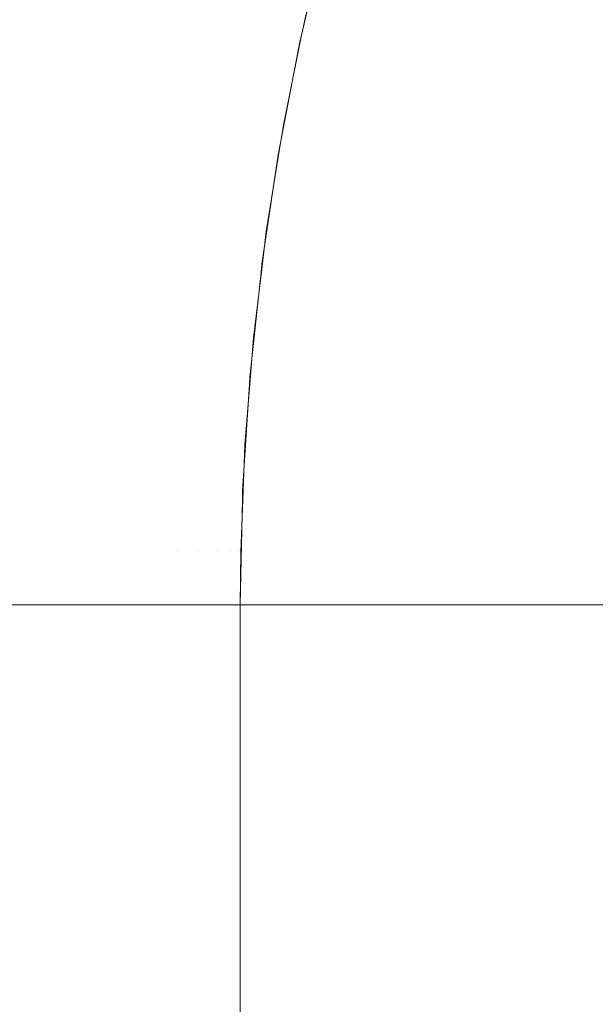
# Model space of a CAD drawing. Header units: centimetres. Extents: x -26 to 27.3, y -25.3 to -23.5.
# Tile 156 of 221: x 9.3743 to 9.3958, y -23.5748 to -23.5381. Entities that reach past the tile are written whole.
import ezdxf

# ---------------------------------------------------------------- set-up
doc = ezdxf.new("R2010")
doc.units = ezdxf.units.CM
doc.header["$LTSCALE"] = 2.54
doc.layers.add('Lucido design-1', color=7, linetype='Continuous')

# ---------------------------------------------------------------- blocks, each defined once
blk = doc.blocks.new('Gruppo-4-1')
at = {"color": 7, "linetype": 'Continuous', "lineweight": 9}
for points, invisible_edges in [([(9.374202, -23.534175, 1049.969783), (9.376196, -23.534175, 1049.965738), (9.375331, -23.538078, 1049.965335), (9.373354, -23.538078, 1049.969342)], 15), ([(9.376196, -23.534175, 1049.965738), (9.378012, -23.534175, 1049.96161), (9.37713, -23.538078, 1049.961245), (9.375331, -23.538078, 1049.965335)], 15), ([(9.378012, -23.534175, 1049.96161), (9.379647, -23.534175, 1049.957407), (9.378749, -23.538078, 1049.957081), (9.37713, -23.538078, 1049.961245)], 15), ([(9.379647, -23.534175, 1049.957407), (9.381096, -23.534175, 1049.953137), (9.380186, -23.538078, 1049.95285), (9.378749, -23.538078, 1049.957081)], 15), ([(9.381096, -23.534175, 1049.953137), (9.382358, -23.534175, 1049.948807), (9.381436, -23.538078, 1049.94856), (9.380186, -23.538078, 1049.95285)], 15), ([(9.382358, -23.534175, 1049.948807), (9.38343, -23.534175, 1049.944427), (9.382498, -23.538078, 1049.94422), (9.381436, -23.538078, 1049.94856)], 15), ([(9.38343, -23.534175, 1049.944427), (9.38431, -23.534175, 1049.940004), (9.38337, -23.538078, 1049.939838), (9.382498, -23.538078, 1049.94422)], 15), ([(9.38431, -23.534175, 1049.940004), (9.384996, -23.534175, 1049.935547), (9.384049, -23.538078, 1049.935422), (9.38337, -23.538078, 1049.939838)], 15), ([(9.384996, -23.534175, 1049.935547), (9.385487, -23.534175, 1049.931064), (9.384536, -23.538078, 1049.930981), (9.384049, -23.538078, 1049.935422)], 15), ([(9.385487, -23.534175, 1049.931064), (9.385782, -23.534175, 1049.926564), (9.384828, -23.538078, 1049.926522), (9.384536, -23.538078, 1049.930981)], 15), ([(9.385745, -23.534726, 1049.922055), (9.384925, -23.538078, 1049.922055), (9.384828, -23.538078, 1049.926522), (9.385782, -23.534175, 1049.926564)], 14), ([(-25.917482, -23.534724, 1050.418837), (-25.917482, -23.538247, 1050.419673), (27.182518, -23.538247, 1050.419673), (27.182518, -23.534724, 1050.418837)], 10), ([(9.385837, -23.534714, 1049.717695), (9.384855, -23.53884, 1049.717695), (9.384762, -23.53882, 1049.722055), (9.385737, -23.534724, 1049.722055)], 11), ([(9.385737, -23.534724, 1049.722055), (9.384762, -23.53882, 1049.722055), (9.384925, -23.538078, 1049.922055)], 10), ([(9.384855, -23.53884, 1049.717695), (9.385837, -23.534714, 1049.717695), (9.386094, -23.534781, 1049.713563), (9.385116, -23.538896, 1049.713563)], 15), ([(9.385116, -23.538896, 1049.713563), (9.386094, -23.534781, 1049.713563), (9.386517, -23.534891, 1049.709449), (9.385542, -23.538988, 1049.709449)], 15), ([(9.385542, -23.538988, 1049.709449), (9.386517, -23.534891, 1049.709449), (9.387103, -23.535044, 1049.705359), (9.386135, -23.539116, 1049.705359)], 15), ([(9.386135, -23.539116, 1049.705359), (9.387103, -23.535044, 1049.705359), (9.387852, -23.535239, 1049.701302), (9.386891, -23.539279, 1049.701302)], 15), ([(9.386891, -23.539279, 1049.701302), (9.387852, -23.535239, 1049.701302), (9.388761, -23.535476, 1049.697284), (9.387809, -23.539477, 1049.697284)], 15), ([(9.387809, -23.539477, 1049.697284), (9.388761, -23.535476, 1049.697284), (9.389829, -23.535754, 1049.693311), (9.388888, -23.539709, 1049.693311)], 15), ([(9.388888, -23.539709, 1049.693311), (9.389829, -23.535754, 1049.693311), (9.391053, -23.536072, 1049.68939), (9.390125, -23.539976, 1049.68939)], 15), ([(9.390125, -23.539976, 1049.68939), (9.391053, -23.536072, 1049.68939), (9.392432, -23.536431, 1049.685528), (9.391517, -23.540276, 1049.685528)], 15), ([(9.391517, -23.540276, 1049.685528), (9.392432, -23.536431, 1049.685528), (9.393961, -23.53683, 1049.681732), (9.393062, -23.540609, 1049.681732)], 15), ([(9.393062, -23.540609, 1049.681732), (9.393961, -23.53683, 1049.681732), (9.395639, -23.537266, 1049.678006), (9.394757, -23.540974, 1049.678006)], 15), ([(9.394757, -23.540974, 1049.678006), (9.395639, -23.537266, 1049.678006), (9.397462, -23.537741, 1049.674359), (9.396599, -23.541371, 1049.674359)], 15), ([(27.182518, -23.538899, 1050.419828), (27.182518, -23.538247, 1050.419673), (-25.917482, -23.538247, 1050.419673), (-25.917482, -23.538899, 1050.419828)], 10), ([(9.373354, -23.538078, 1049.969342), (9.375331, -23.538078, 1049.965335), (9.374609, -23.542011, 1049.964998), (9.372648, -23.542011, 1049.968974)], 15), ([(9.375331, -23.538078, 1049.965335), (9.37713, -23.538078, 1049.961245), (9.376394, -23.542011, 1049.96094), (9.374609, -23.542011, 1049.964998)], 15), ([(9.37713, -23.538078, 1049.961245), (9.378749, -23.538078, 1049.957081), (9.378001, -23.542011, 1049.956808), (9.376394, -23.542011, 1049.96094)], 15), ([(9.378749, -23.538078, 1049.957081), (9.380186, -23.538078, 1049.95285), (9.379426, -23.542011, 1049.95261), (9.378001, -23.542011, 1049.956808)], 15), ([(9.380186, -23.538078, 1049.95285), (9.381436, -23.538078, 1049.94856), (9.380666, -23.542011, 1049.948354), (9.379426, -23.542011, 1049.95261)], 15), ([(9.381436, -23.538078, 1049.94856), (9.382498, -23.538078, 1049.94422), (9.38172, -23.542011, 1049.944048), (9.380666, -23.542011, 1049.948354)], 15), ([(9.382498, -23.538078, 1049.94422), (9.38337, -23.538078, 1049.939838), (9.382585, -23.542011, 1049.9397), (9.38172, -23.542011, 1049.944048)], 15), ([(9.38337, -23.538078, 1049.939838), (9.384049, -23.538078, 1049.935422), (9.383259, -23.542011, 1049.935318), (9.382585, -23.542011, 1049.9397)], 15), ([(9.384049, -23.538078, 1049.935422), (9.384536, -23.538078, 1049.930981), (9.383742, -23.542011, 1049.930911), (9.383259, -23.542011, 1049.935318)], 15), ([(9.384536, -23.538078, 1049.930981), (9.384828, -23.538078, 1049.926522), (9.384032, -23.542011, 1049.926487), (9.383742, -23.542011, 1049.930911)], 15), ([(9.384758, -23.538902, 1049.922055), (9.384129, -23.542011, 1049.922055), (9.384032, -23.542011, 1049.926487), (9.384828, -23.538078, 1049.926522)], 14), ([(9.384762, -23.53882, 1049.722055), (9.384758, -23.538902, 1049.922055), (9.384925, -23.538078, 1049.922055)], 9), ([(9.384828, -23.538078, 1049.926522), (9.384925, -23.538078, 1049.922055), (9.384758, -23.538902, 1049.922055)], 9), ([(-25.917482, -23.538899, 1050.419828), (-25.917482, -23.542525, 1050.420525), (27.182518, -23.542525, 1050.420525), (27.182518, -23.538899, 1050.419828)], 10), ([(9.384855, -23.53884, 1049.717695), (9.38405, -23.543004, 1049.717695), (9.383956, -23.542988, 1049.722055), (9.384747, -23.538899, 1049.722055)], 11), ([(9.384747, -23.538899, 1049.722055), (9.383956, -23.542988, 1049.722055), (9.384129, -23.542011, 1049.922055)], 10), ([(9.38405, -23.543004, 1049.717695), (9.384855, -23.53884, 1049.717695), (9.385116, -23.538896, 1049.713563), (9.384312, -23.543049, 1049.713563)], 15), ([(9.384129, -23.542011, 1049.922055), (9.384758, -23.538902, 1049.922055), (9.384747, -23.538899, 1049.722055)], 10), ([(9.384312, -23.543049, 1049.713563), (9.385116, -23.538896, 1049.713563), (9.385542, -23.538988, 1049.709449), (9.384743, -23.543123, 1049.709449)], 15), ([(9.384743, -23.543123, 1049.709449), (9.385542, -23.538988, 1049.709449), (9.386135, -23.539116, 1049.705359), (9.38534, -23.543225, 1049.705359)], 15), ([(9.384747, -23.538899, 1049.722055), (9.384762, -23.53882, 1049.722055), (9.384855, -23.53884, 1049.717695)], 10), ([(9.384762, -23.53882, 1049.722055), (9.384747, -23.538899, 1049.722055), (9.384758, -23.538902, 1049.922055)], 10), ([(9.38534, -23.543225, 1049.705359), (9.386135, -23.539116, 1049.705359), (9.386891, -23.539279, 1049.701302), (9.386102, -23.543356, 1049.701302)], 15), ([(9.386102, -23.543356, 1049.701302), (9.386891, -23.539279, 1049.701302), (9.387809, -23.539477, 1049.697284), (9.387028, -23.543515, 1049.697284)], 15), ([(9.387028, -23.543515, 1049.697284), (9.387809, -23.539477, 1049.697284), (9.388888, -23.539709, 1049.693311), (9.388116, -23.543701, 1049.693311)], 15), ([(9.388116, -23.543701, 1049.693311), (9.388888, -23.539709, 1049.693311), (9.390125, -23.539976, 1049.68939), (9.389363, -23.543915, 1049.68939)], 15), ([(9.389363, -23.543915, 1049.68939), (9.390125, -23.539976, 1049.68939), (9.391517, -23.540276, 1049.685528), (9.390767, -23.544156, 1049.685528)], 15), ([(9.390767, -23.544156, 1049.685528), (9.391517, -23.540276, 1049.685528), (9.393062, -23.540609, 1049.681732), (9.392325, -23.544423, 1049.681732)], 15), ([(9.392325, -23.544423, 1049.681732), (9.393062, -23.540609, 1049.681732), (9.394757, -23.540974, 1049.678006), (9.394034, -23.544716, 1049.678006)], 15), ([(9.394034, -23.544716, 1049.678006), (9.394757, -23.540974, 1049.678006), (9.396599, -23.541371, 1049.674359), (9.39589, -23.545034, 1049.674359)], 15), ([(9.372648, -23.542011, 1049.968974), (9.374609, -23.542011, 1049.964998), (9.374031, -23.545969, 1049.964729), (9.372083, -23.545969, 1049.96868)], 15), ([(9.374609, -23.542011, 1049.964998), (9.376394, -23.542011, 1049.96094), (9.375805, -23.545969, 1049.960696), (9.374031, -23.545969, 1049.964729)], 15), ([(9.376394, -23.542011, 1049.96094), (9.378001, -23.542011, 1049.956808), (9.377402, -23.545969, 1049.95659), (9.375805, -23.545969, 1049.960696)], 15), ([(9.378001, -23.542011, 1049.956808), (9.379426, -23.542011, 1049.95261), (9.378818, -23.545969, 1049.952419), (9.377402, -23.545969, 1049.95659)], 15), ([(9.379426, -23.542011, 1049.95261), (9.380666, -23.542011, 1049.948354), (9.380051, -23.545969, 1049.948189), (9.378818, -23.545969, 1049.952419)], 15), ([(9.380666, -23.542011, 1049.948354), (9.38172, -23.542011, 1049.944048), (9.381098, -23.545969, 1049.94391), (9.380051, -23.545969, 1049.948189)], 15), ([(9.38172, -23.542011, 1049.944048), (9.382585, -23.542011, 1049.9397), (9.381957, -23.545969, 1049.939589), (9.381098, -23.545969, 1049.94391)], 15), ([(9.382585, -23.542011, 1049.9397), (9.383259, -23.542011, 1049.935318), (9.382628, -23.545969, 1049.935235), (9.381957, -23.545969, 1049.939589)], 15), ([(9.383259, -23.542011, 1049.935318), (9.383742, -23.542011, 1049.930911), (9.383107, -23.545969, 1049.930856), (9.382628, -23.545969, 1049.935235)], 15), ([(9.383742, -23.542011, 1049.930911), (9.384032, -23.542011, 1049.926487), (9.383395, -23.545969, 1049.92646), (9.383107, -23.545969, 1049.930856)], 15), ([(9.38395, -23.543123, 1049.922055), (9.383491, -23.545969, 1049.922055), (9.383395, -23.545969, 1049.92646), (9.384032, -23.542011, 1049.926487)], 14), ([(9.383956, -23.542988, 1049.722055), (9.38395, -23.543123, 1049.922055), (9.384129, -23.542011, 1049.922055)], 9), ([(9.384032, -23.542011, 1049.926487), (9.384129, -23.542011, 1049.922055), (9.38395, -23.543123, 1049.922055)], 9), ([(27.182518, -23.54312, 1050.420639), (27.182518, -23.542525, 1050.420525), (-25.917482, -23.542525, 1050.420525), (-25.917482, -23.54312, 1050.420639)], 10), ([(-25.917482, -23.54312, 1050.420639), (-25.917482, -23.546837, 1050.42119), (27.182518, -23.546837, 1050.42119), (27.182518, -23.54312, 1050.420639)], 10), ([(9.38405, -23.543004, 1049.717695), (9.383422, -23.547198, 1049.717695), (9.383328, -23.547186, 1049.722055), (9.383937, -23.54312, 1049.722055)], 11), ([(9.383937, -23.54312, 1049.722055), (9.383328, -23.547186, 1049.722055), (9.383491, -23.545969, 1049.922055)], 10), ([(9.383422, -23.547198, 1049.717695), (9.38405, -23.543004, 1049.717695), (9.384312, -23.543049, 1049.713563), (9.383686, -23.547232, 1049.713563)], 15), ([(9.383491, -23.545969, 1049.922055), (9.38395, -23.543123, 1049.922055), (9.383937, -23.54312, 1049.722055)], 10), ([(9.383686, -23.547232, 1049.713563), (9.384312, -23.543049, 1049.713563), (9.384743, -23.543123, 1049.709449), (9.384119, -23.547288, 1049.709449)], 15), ([(9.383937, -23.54312, 1049.722055), (9.383956, -23.542988, 1049.722055), (9.38405, -23.543004, 1049.717695)], 10), ([(9.383956, -23.542988, 1049.722055), (9.383937, -23.54312, 1049.722055), (9.38395, -23.543123, 1049.922055)], 10), ([(9.384119, -23.547288, 1049.709449), (9.384743, -23.543123, 1049.709449), (9.38534, -23.543225, 1049.705359), (9.38472, -23.547364, 1049.705359)], 15), ([(9.38472, -23.547364, 1049.705359), (9.38534, -23.543225, 1049.705359), (9.386102, -23.543356, 1049.701302), (9.385487, -23.547463, 1049.701302)], 15), ([(9.385487, -23.547463, 1049.701302), (9.386102, -23.543356, 1049.701302), (9.387028, -23.543515, 1049.697284), (9.386419, -23.547582, 1049.697284)], 15), ([(9.386419, -23.547582, 1049.697284), (9.387028, -23.543515, 1049.697284), (9.388116, -23.543701, 1049.693311), (9.387514, -23.547722, 1049.693311)], 15), ([(9.387514, -23.547722, 1049.693311), (9.388116, -23.543701, 1049.693311), (9.389363, -23.543915, 1049.68939), (9.388769, -23.547883, 1049.68939)], 15), ([(9.388769, -23.547883, 1049.68939), (9.389363, -23.543915, 1049.68939), (9.390767, -23.544156, 1049.685528), (9.390182, -23.548064, 1049.685528)], 15), ([(9.390182, -23.548064, 1049.685528), (9.390767, -23.544156, 1049.685528), (9.392325, -23.544423, 1049.681732), (9.39175, -23.548265, 1049.681732)], 15), ([(9.39175, -23.548265, 1049.681732), (9.392325, -23.544423, 1049.681732), (9.394034, -23.544716, 1049.678006), (9.393469, -23.548485, 1049.678006)], 15), ([(9.393469, -23.548485, 1049.678006), (9.394034, -23.544716, 1049.678006), (9.39589, -23.545034, 1049.674359), (9.395338, -23.548724, 1049.674359)], 15), ([(9.395338, -23.548724, 1049.674359), (9.39589, -23.545034, 1049.674359), (9.397891, -23.545377, 1049.670794), (9.397351, -23.548982, 1049.670794)], 15), ([(9.374031, -23.545969, 1049.964729), (9.375805, -23.545969, 1049.960696), (9.375364, -23.549943, 1049.960513), (9.373598, -23.549943, 1049.964527)], 15), ([(9.375805, -23.545969, 1049.960696), (9.377402, -23.545969, 1049.95659), (9.376953, -23.549943, 1049.956427), (9.375364, -23.549943, 1049.960513)], 15), ([(9.377402, -23.545969, 1049.95659), (9.378818, -23.545969, 1049.952419), (9.378362, -23.549943, 1049.952275), (9.376953, -23.549943, 1049.956427)], 15), ([(9.378818, -23.545969, 1049.952419), (9.380051, -23.545969, 1049.948189), (9.379589, -23.549943, 1049.948066), (9.378362, -23.549943, 1049.952275)], 15), ([(9.380051, -23.545969, 1049.948189), (9.381098, -23.545969, 1049.94391), (9.380632, -23.549943, 1049.943807), (9.379589, -23.549943, 1049.948066)], 15), ([(9.381098, -23.545969, 1049.94391), (9.381957, -23.545969, 1049.939589), (9.381487, -23.549943, 1049.939506), (9.380632, -23.549943, 1049.943807)], 15), ([(9.381957, -23.545969, 1049.939589), (9.382628, -23.545969, 1049.935235), (9.382154, -23.549943, 1049.935173), (9.381487, -23.549943, 1049.939506)], 15), ([(9.382628, -23.545969, 1049.935235), (9.383107, -23.545969, 1049.930856), (9.382631, -23.549943, 1049.930814), (9.382154, -23.549943, 1049.935173)], 15), ([(9.383107, -23.545969, 1049.930856), (9.383395, -23.545969, 1049.92646), (9.382918, -23.549943, 1049.926439), (9.382631, -23.549943, 1049.930814)], 15), ([(9.383322, -23.547381, 1049.922055), (9.383014, -23.549943, 1049.922055), (9.382918, -23.549943, 1049.926439), (9.383395, -23.545969, 1049.92646)], 14), ([(9.383328, -23.547186, 1049.722055), (9.383322, -23.547381, 1049.922055), (9.383491, -23.545969, 1049.922055)], 9), ([(9.383395, -23.545969, 1049.92646), (9.383491, -23.545969, 1049.922055), (9.383322, -23.547381, 1049.922055)], 9), ([(27.182518, -23.547379, 1050.42127), (27.182518, -23.546837, 1050.42119), (-25.917482, -23.546837, 1050.42119), (-25.917482, -23.547379, 1050.42127)], 10), ([(9.383422, -23.547198, 1049.717695), (9.382973, -23.551415, 1049.717695), (9.382878, -23.551407, 1049.722055), (9.383307, -23.547379, 1049.722055)], 11), ([(9.382973, -23.551415, 1049.717695), (9.383422, -23.547198, 1049.717695), (9.383686, -23.547232, 1049.713563), (9.383238, -23.551438, 1049.713563)], 15), ([(9.383238, -23.551438, 1049.713563), (9.383686, -23.547232, 1049.713563), (9.384119, -23.547288, 1049.709449), (9.383673, -23.551475, 1049.709449)], 15), ([(9.383307, -23.547379, 1049.722055), (9.383328, -23.547186, 1049.722055), (9.383422, -23.547198, 1049.717695)], 10), ([(9.383328, -23.547186, 1049.722055), (9.383307, -23.547379, 1049.722055), (9.383322, -23.547381, 1049.922055)], 10), ([(-25.917482, -23.547379, 1050.42127), (-25.917482, -23.551173, 1050.421665), (27.182518, -23.551173, 1050.421665), (27.182518, -23.547379, 1050.42127)], 10), ([(9.383307, -23.547379, 1049.722055), (9.382878, -23.551407, 1049.722055), (9.383014, -23.549943, 1049.922055)], 10), ([(9.383014, -23.549943, 1049.922055), (9.383322, -23.547381, 1049.922055), (9.383307, -23.547379, 1049.722055)], 10), ([(9.383673, -23.551475, 1049.709449), (9.384119, -23.547288, 1049.709449), (9.38472, -23.547364, 1049.705359), (9.384277, -23.551526, 1049.705359)], 15), ([(9.384277, -23.551526, 1049.705359), (9.38472, -23.547364, 1049.705359), (9.385487, -23.547463, 1049.701302), (9.385048, -23.551592, 1049.701302)], 15), ([(9.385048, -23.551592, 1049.701302), (9.385487, -23.547463, 1049.701302), (9.386419, -23.547582, 1049.697284), (9.385984, -23.551672, 1049.697284)], 15), ([(9.385984, -23.551672, 1049.697284), (9.386419, -23.547582, 1049.697284), (9.387514, -23.547722, 1049.693311), (9.387083, -23.551765, 1049.693311)], 15), ([(9.387083, -23.551765, 1049.693311), (9.387514, -23.547722, 1049.693311), (9.388769, -23.547883, 1049.68939), (9.388344, -23.551873, 1049.68939)], 15), ([(9.388344, -23.551873, 1049.68939), (9.388769, -23.547883, 1049.68939), (9.390182, -23.548064, 1049.685528), (9.389763, -23.551993, 1049.685528)], 15), ([(9.389763, -23.551993, 1049.685528), (9.390182, -23.548064, 1049.685528), (9.39175, -23.548265, 1049.681732), (9.391338, -23.552127, 1049.681732)], 15), ([(9.391338, -23.552127, 1049.681732), (9.39175, -23.548265, 1049.681732), (9.393469, -23.548485, 1049.678006), (9.393066, -23.552274, 1049.678006)], 15), ([(9.393066, -23.552274, 1049.678006), (9.393469, -23.548485, 1049.678006), (9.395338, -23.548724, 1049.674359), (9.394942, -23.552434, 1049.674359)], 15), ([(9.394942, -23.552434, 1049.674359), (9.395338, -23.548724, 1049.674359), (9.397351, -23.548982, 1049.670794), (9.396965, -23.552606, 1049.670794)], 15), ([(9.373598, -23.549943, 1049.964527), (9.375364, -23.549943, 1049.960513), (9.37507, -23.553927, 1049.960392), (9.37331, -23.553927, 1049.964392)], 15), ([(9.375364, -23.549943, 1049.960513), (9.376953, -23.549943, 1049.956427), (9.376654, -23.553927, 1049.956318), (9.37507, -23.553927, 1049.960392)], 15), ([(9.376953, -23.549943, 1049.956427), (9.378362, -23.549943, 1049.952275), (9.378059, -23.553927, 1049.952179), (9.376654, -23.553927, 1049.956318)], 15), ([(9.378362, -23.549943, 1049.952275), (9.379589, -23.549943, 1049.948066), (9.379282, -23.553927, 1049.947983), (9.378059, -23.553927, 1049.952179)], 15), ([(9.379589, -23.549943, 1049.948066), (9.380632, -23.549943, 1049.943807), (9.380321, -23.553927, 1049.943738), (9.379282, -23.553927, 1049.947983)], 15), ([(9.380632, -23.549943, 1049.943807), (9.381487, -23.549943, 1049.939506), (9.381174, -23.553927, 1049.939451), (9.380321, -23.553927, 1049.943738)], 15), ([(9.381487, -23.549943, 1049.939506), (9.382154, -23.549943, 1049.935173), (9.381839, -23.553927, 1049.935131), (9.381174, -23.553927, 1049.939451)], 15), ([(9.382154, -23.549943, 1049.935173), (9.382631, -23.549943, 1049.930814), (9.382315, -23.553927, 1049.930786), (9.381839, -23.553927, 1049.935131)], 15), ([(9.382631, -23.549943, 1049.930814), (9.382918, -23.549943, 1049.926439), (9.3826, -23.553927, 1049.926425), (9.382315, -23.553927, 1049.930786)], 15), ([(9.382876, -23.55167, 1049.922055), (9.382696, -23.553927, 1049.922055), (9.3826, -23.553927, 1049.926425), (9.382918, -23.549943, 1049.926439)], 14), ([(9.382878, -23.551407, 1049.722055), (9.382876, -23.55167, 1049.922055), (9.383014, -23.549943, 1049.922055)], 9), ([(9.382918, -23.549943, 1049.926439), (9.383014, -23.549943, 1049.922055), (9.382876, -23.55167, 1049.922055)], 9), ([(27.182518, -23.551669, 1050.421717), (27.182518, -23.551173, 1050.421665), (-25.917482, -23.551173, 1050.421665), (-25.917482, -23.551669, 1050.421717)], 10), ([(9.382973, -23.551415, 1049.717695), (9.382703, -23.555648, 1049.717695), (9.382608, -23.555644, 1049.722055), (9.382862, -23.551669, 1049.722055)], 11), ([(9.382703, -23.555648, 1049.717695), (9.382973, -23.551415, 1049.717695), (9.383238, -23.551438, 1049.713563), (9.382969, -23.555659, 1049.713563)], 15), ([(9.382862, -23.551669, 1049.722055), (9.382878, -23.551407, 1049.722055), (9.382973, -23.551415, 1049.717695)], 10), ([(9.382878, -23.551407, 1049.722055), (9.382862, -23.551669, 1049.722055), (9.382876, -23.55167, 1049.922055)], 10), ([(9.382969, -23.555659, 1049.713563), (9.383238, -23.551438, 1049.713563), (9.383673, -23.551475, 1049.709449), (9.383405, -23.555678, 1049.709449)], 15), ([(9.383405, -23.555678, 1049.709449), (9.383673, -23.551475, 1049.709449), (9.384277, -23.551526, 1049.705359), (9.38401, -23.555703, 1049.705359)], 15), ([(9.38401, -23.555703, 1049.705359), (9.384277, -23.551526, 1049.705359), (9.385048, -23.551592, 1049.701302), (9.384783, -23.555736, 1049.701302)], 15), ([(9.384783, -23.555736, 1049.701302), (9.385048, -23.551592, 1049.701302), (9.385984, -23.551672, 1049.697284), (9.385722, -23.555776, 1049.697284)], 15), ([(-25.917482, -23.551669, 1050.421717), (-25.917482, -23.555527, 1050.421952), (27.182518, -23.555527, 1050.421952), (27.182518, -23.551669, 1050.421717)], 10), ([(9.382862, -23.551669, 1049.722055), (9.382608, -23.555644, 1049.722055), (9.382696, -23.553927, 1049.922055)], 10), ([(9.382696, -23.553927, 1049.922055), (9.382876, -23.55167, 1049.922055), (9.382862, -23.551669, 1049.722055)], 10), ([(9.385722, -23.555776, 1049.697284), (9.385984, -23.551672, 1049.697284), (9.387083, -23.551765, 1049.693311), (9.386825, -23.555823, 1049.693311)], 15), ([(9.386825, -23.555823, 1049.693311), (9.387083, -23.551765, 1049.693311), (9.388344, -23.551873, 1049.68939), (9.388089, -23.555877, 1049.68939)], 15), ([(9.388089, -23.555877, 1049.68939), (9.388344, -23.551873, 1049.68939), (9.389763, -23.551993, 1049.685528), (9.389512, -23.555937, 1049.685528)], 15), ([(9.389512, -23.555937, 1049.685528), (9.389763, -23.551993, 1049.685528), (9.391338, -23.552127, 1049.681732), (9.391091, -23.556004, 1049.681732)], 15), ([(9.391091, -23.556004, 1049.681732), (9.391338, -23.552127, 1049.681732), (9.393066, -23.552274, 1049.678006), (9.392823, -23.556078, 1049.678006)], 15), ([(9.392823, -23.556078, 1049.678006), (9.393066, -23.552274, 1049.678006), (9.394942, -23.552434, 1049.674359), (9.394705, -23.556158, 1049.674359)], 15), ([(9.394705, -23.556158, 1049.674359), (9.394942, -23.552434, 1049.674359), (9.396965, -23.552606, 1049.670794), (9.396733, -23.556244, 1049.670794)], 15), ([(9.37331, -23.553927, 1049.964392), (9.37507, -23.553927, 1049.960392), (9.374924, -23.557916, 1049.960331), (9.373166, -23.557916, 1049.964325)], 15), ([(9.37507, -23.553927, 1049.960392), (9.376654, -23.553927, 1049.956318), (9.376505, -23.557916, 1049.956264), (9.374924, -23.557916, 1049.960331)], 15), ([(9.376654, -23.553927, 1049.956318), (9.378059, -23.553927, 1049.952179), (9.377908, -23.557916, 1049.952132), (9.376505, -23.557916, 1049.956264)], 15), ([(9.378059, -23.553927, 1049.952179), (9.379282, -23.553927, 1049.947983), (9.379129, -23.557916, 1049.947942), (9.377908, -23.557916, 1049.952132)], 15), ([(9.379282, -23.553927, 1049.947983), (9.380321, -23.553927, 1049.943738), (9.380167, -23.557916, 1049.943703), (9.379129, -23.557916, 1049.947942)], 15), ([(9.380321, -23.553927, 1049.943738), (9.381174, -23.553927, 1049.939451), (9.381018, -23.557916, 1049.939423), (9.380167, -23.557916, 1049.943703)], 15), ([(9.381174, -23.553927, 1049.939451), (9.381839, -23.553927, 1049.935131), (9.381682, -23.557916, 1049.93511), (9.381018, -23.557916, 1049.939423)], 15), ([(9.381839, -23.553927, 1049.935131), (9.382315, -23.553927, 1049.930786), (9.382157, -23.557916, 1049.930773), (9.381682, -23.557916, 1049.93511)], 15), ([(9.382315, -23.553927, 1049.930786), (9.3826, -23.553927, 1049.926425), (9.382442, -23.557916, 1049.926418), (9.382157, -23.557916, 1049.930773)], 15), ([(9.382442, -23.557916, 1049.926418), (9.3826, -23.553927, 1049.926425), (9.382696, -23.553927, 1049.922055), (9.382615, -23.555973, 1049.922055)], 11), ([(9.382608, -23.555644, 1049.722055), (9.382615, -23.555973, 1049.922055), (9.382696, -23.553927, 1049.922055)], 9), ([(27.182518, -23.555972, 1050.421979), (27.182518, -23.555527, 1050.421952), (-25.917482, -23.555527, 1050.421952), (-25.917482, -23.555972, 1050.421979)], 10), ([(9.382703, -23.555648, 1049.717695), (9.382613, -23.559888, 1049.717695), (9.382518, -23.559888, 1049.722055), (9.382601, -23.555972, 1049.722055)], 9), ([(9.382601, -23.555972, 1049.722055), (9.382608, -23.555644, 1049.722055), (9.382703, -23.555648, 1049.717695)], 10), ([(9.382608, -23.555644, 1049.722055), (9.382601, -23.555972, 1049.722055), (9.382615, -23.555973, 1049.922055)], 10), ([(9.382613, -23.559888, 1049.717695), (9.382703, -23.555648, 1049.717695), (9.382969, -23.555659, 1049.713563), (9.382879, -23.559888, 1049.713563)], 7), ([(9.382879, -23.559888, 1049.713563), (9.382969, -23.555659, 1049.713563), (9.383405, -23.555678, 1049.709449), (9.383316, -23.559888, 1049.709449)], 7), ([(-25.917482, -23.555972, 1050.421979), (-25.917482, -23.559888, 1050.422055), (27.182518, -23.559888, 1050.422055), (27.182518, -23.555972, 1050.421979)], 8), ([(9.382615, -23.555973, 1049.922055), (9.382537, -23.557916, 1049.922055), (9.382442, -23.557916, 1049.926418)], 10), ([(9.382537, -23.557916, 1049.922055), (9.382601, -23.555972, 1049.722055), (9.382518, -23.559888, 1049.722055)], 9), ([(9.382537, -23.557916, 1049.922055), (9.382615, -23.555973, 1049.922055), (9.382601, -23.555972, 1049.722055)], 10), ([(9.383316, -23.559888, 1049.709449), (9.383405, -23.555678, 1049.709449), (9.38401, -23.555703, 1049.705359), (9.383922, -23.559888, 1049.705359)], 7), ([(9.383922, -23.559888, 1049.705359), (9.38401, -23.555703, 1049.705359), (9.384783, -23.555736, 1049.701302), (9.384695, -23.559888, 1049.701302)], 7), ([(9.384695, -23.559888, 1049.701302), (9.384783, -23.555736, 1049.701302), (9.385722, -23.555776, 1049.697284), (9.385635, -23.559888, 1049.697284)], 7), ([(9.385635, -23.559888, 1049.697284), (9.385722, -23.555776, 1049.697284), (9.386825, -23.555823, 1049.693311), (9.386738, -23.559888, 1049.693311)], 7), ([(9.386738, -23.559888, 1049.693311), (9.386825, -23.555823, 1049.693311), (9.388089, -23.555877, 1049.68939), (9.388003, -23.559888, 1049.68939)], 7), ([(9.388003, -23.559888, 1049.68939), (9.388089, -23.555877, 1049.68939), (9.389512, -23.555937, 1049.685528), (9.389428, -23.559888, 1049.685528)], 7), ([(9.389428, -23.559888, 1049.685528), (9.389512, -23.555937, 1049.685528), (9.391091, -23.556004, 1049.681732), (9.391008, -23.559888, 1049.681732)], 7), ([(9.391008, -23.559888, 1049.681732), (9.391091, -23.556004, 1049.681732), (9.392823, -23.556078, 1049.678006), (9.392742, -23.559888, 1049.678006)], 7), ([(9.392742, -23.559888, 1049.678006), (9.392823, -23.556078, 1049.678006), (9.394705, -23.556158, 1049.674359), (9.394626, -23.559888, 1049.674359)], 7), ([(9.394626, -23.559888, 1049.674359), (9.394705, -23.556158, 1049.674359), (9.396733, -23.556244, 1049.670794), (9.396656, -23.559888, 1049.670794)], 7), ([(9.374383, -23.559888, 1049.961512), (9.373149, -23.559888, 1049.964317), (9.373166, -23.557916, 1049.964325), (9.374924, -23.557916, 1049.960331)], 14), ([(9.374924, -23.557916, 1049.960331), (9.374906, -23.559888, 1049.960324), (9.374383, -23.559888, 1049.961512)], 9), ([(9.37595, -23.559888, 1049.957638), (9.374906, -23.559888, 1049.960324), (9.374924, -23.557916, 1049.960331), (9.376505, -23.557916, 1049.956264)], 14), ([(9.376505, -23.557916, 1049.956264), (9.376487, -23.559888, 1049.956257), (9.37595, -23.559888, 1049.957638)], 9), ([(9.377354, -23.559888, 1049.953705), (9.376487, -23.559888, 1049.956257), (9.376505, -23.557916, 1049.956264), (9.377908, -23.557916, 1049.952132)], 14), ([(9.377908, -23.557916, 1049.952132), (9.37789, -23.559888, 1049.952126), (9.377354, -23.559888, 1049.953705)], 9), ([(9.378591, -23.559888, 1049.94972), (9.37789, -23.559888, 1049.952126), (9.377908, -23.557916, 1049.952132), (9.379129, -23.557916, 1049.947942)], 14), ([(9.379129, -23.557916, 1049.947942), (9.379111, -23.559888, 1049.947937), (9.378591, -23.559888, 1049.94972)], 9), ([(9.37966, -23.559888, 1049.945692), (9.379111, -23.559888, 1049.947937), (9.379129, -23.557916, 1049.947942), (9.380167, -23.557916, 1049.943703)], 14), ([(9.380167, -23.557916, 1049.943703), (9.380148, -23.559888, 1049.943699), (9.37966, -23.559888, 1049.945692)], 9), ([(9.38056, -23.559888, 1049.941626), (9.380148, -23.559888, 1049.943699), (9.380167, -23.557916, 1049.943703)], 10), ([(9.380167, -23.557916, 1049.943703), (9.381018, -23.557916, 1049.939423), (9.380999, -23.559888, 1049.93942), (9.38056, -23.559888, 1049.941626)], 11), ([(9.38129, -23.559888, 1049.937529), (9.380999, -23.559888, 1049.93942), (9.381018, -23.557916, 1049.939423)], 10), ([(9.381018, -23.557916, 1049.939423), (9.381682, -23.557916, 1049.93511), (9.381662, -23.559888, 1049.935108), (9.38129, -23.559888, 1049.937529)], 11), ([(9.381848, -23.559888, 1049.93341), (9.381662, -23.559888, 1049.935108), (9.381682, -23.557916, 1049.93511)], 10), ([(9.381682, -23.557916, 1049.93511), (9.382157, -23.557916, 1049.930773), (9.382137, -23.559888, 1049.930771), (9.381848, -23.559888, 1049.93341)], 11), ([(9.382236, -23.559888, 1049.929274), (9.382137, -23.559888, 1049.930771), (9.382157, -23.557916, 1049.930773)], 10), ([(9.382157, -23.557916, 1049.930773), (9.382442, -23.557916, 1049.926418), (9.382423, -23.559888, 1049.926417), (9.382236, -23.559888, 1049.929274)], 11), ([(9.382451, -23.559888, 1049.92513), (9.382423, -23.559888, 1049.926417), (9.382442, -23.557916, 1049.926418)], 10), ([(9.382442, -23.557916, 1049.926418), (9.382537, -23.557916, 1049.922055), (9.382518, -23.559888, 1049.922055), (9.382451, -23.559888, 1049.92513)], 9), ([(9.382518, -23.559888, 1049.722055), (9.382518, -23.559888, 1049.922055), (9.382537, -23.557916, 1049.922055)], 8), ([(9.373149, -23.559888, 1049.964317), (9.374389, -24.759888, 1049.961515), (9.374085, -24.759888, 1049.962249)], 9), ([(9.373149, -23.559888, 1049.964317), (9.374383, -23.559888, 1049.961512), (9.374389, -24.759888, 1049.961515)], 10), ([(9.37566, -24.759888, 1049.95845), (9.374383, -23.559888, 1049.961512), (9.374906, -23.559888, 1049.960324)], 9), ([(9.37566, -24.759888, 1049.95845), (9.374389, -24.759888, 1049.961515), (9.374383, -23.559888, 1049.961512)], 10), ([(9.374906, -23.559888, 1049.960324), (9.375957, -24.759888, 1049.957641), (9.37566, -24.759888, 1049.95845)], 9), ([(9.374906, -23.559888, 1049.960324), (9.37595, -23.559888, 1049.957638), (9.375957, -24.759888, 1049.957641)], 10), ([(9.377077, -24.759888, 1049.954592), (9.37595, -23.559888, 1049.957638), (9.376487, -23.559888, 1049.956257)], 9), ([(9.377077, -24.759888, 1049.954592), (9.375957, -24.759888, 1049.957641), (9.37595, -23.559888, 1049.957638)], 10), ([(9.376487, -23.559888, 1049.956257), (9.377361, -24.759888, 1049.953707), (9.377077, -24.759888, 1049.954592)], 9), ([(9.376487, -23.559888, 1049.956257), (9.377354, -23.559888, 1049.953705), (9.377361, -24.759888, 1049.953707)], 10), ([(9.377361, -24.759888, 1049.953707), (9.377354, -23.559888, 1049.953705), (9.37789, -23.559888, 1049.952126)], 9), ([(9.37789, -23.559888, 1049.952126), (9.378332, -24.759888, 1049.950684), (9.377361, -24.759888, 1049.953707)], 9), ([(9.37789, -23.559888, 1049.952126), (9.378591, -23.559888, 1049.94972), (9.378598, -24.759888, 1049.949723), (9.378332, -24.759888, 1049.950684)], 10), ([(9.378598, -24.759888, 1049.949723), (9.378591, -23.559888, 1049.94972), (9.379111, -23.559888, 1049.947937)], 9), ([(9.379111, -23.559888, 1049.947937), (9.379426, -24.759888, 1049.94673), (9.378598, -24.759888, 1049.949723)], 9), ([(9.379111, -23.559888, 1049.947937), (9.37966, -23.559888, 1049.945692), (9.379667, -24.759888, 1049.945694), (9.379426, -24.759888, 1049.94673)], 10), ([(9.379667, -24.759888, 1049.945694), (9.37966, -23.559888, 1049.945692), (9.380148, -23.559888, 1049.943699)], 9), ([(9.380148, -23.559888, 1049.943699), (9.380356, -24.759888, 1049.942739), (9.379667, -24.759888, 1049.945694)], 9), ([(9.380148, -23.559888, 1049.943699), (9.38056, -23.559888, 1049.941626), (9.380567, -24.759888, 1049.941627), (9.380356, -24.759888, 1049.942739)], 10), ([(9.380567, -24.759888, 1049.941627), (9.38056, -23.559888, 1049.941626), (9.380999, -23.559888, 1049.93942)], 9), ([(9.380999, -23.559888, 1049.93942), (9.38112, -24.759888, 1049.938716), (9.380567, -24.759888, 1049.941627)], 9), ([(9.380999, -23.559888, 1049.93942), (9.38129, -23.559888, 1049.937529), (9.381296, -24.759888, 1049.93753), (9.38112, -24.759888, 1049.938716)], 10), ([(9.381719, -24.759888, 1049.934669), (9.381296, -24.759888, 1049.93753), (9.38129, -23.559888, 1049.937529), (9.381662, -23.559888, 1049.935108)], 10), ([(9.381662, -23.559888, 1049.935108), (9.381848, -23.559888, 1049.93341), (9.381853, -24.759888, 1049.93341), (9.381719, -24.759888, 1049.934669)], 10), ([(9.382152, -24.759888, 1049.930605), (9.381853, -24.759888, 1049.93341), (9.381848, -23.559888, 1049.93341), (9.382137, -23.559888, 1049.930771)], 10), ([(9.382137, -23.559888, 1049.930771), (9.382236, -23.559888, 1049.929274), (9.382239, -24.759888, 1049.929275), (9.382152, -24.759888, 1049.930605)], 10), ([(9.382418, -24.759888, 1049.92653), (9.382239, -24.759888, 1049.929275), (9.382236, -23.559888, 1049.929274), (9.382423, -23.559888, 1049.926417)], 10), ([(9.382423, -23.559888, 1049.926417), (9.382451, -23.559888, 1049.92513), (9.382453, -24.759888, 1049.92513), (9.382418, -24.759888, 1049.92653)], 10), ([(9.382516, -24.759888, 1049.9226), (9.382453, -24.759888, 1049.92513), (9.382451, -23.559888, 1049.92513), (9.382518, -23.559888, 1049.922055)], 10), ([(9.382518, -23.559888, 1049.922055), (9.382518, -24.759888, 1049.922055), (9.382516, -24.759888, 1049.9226)], 8), ([(9.382537, -24.759888, 1049.720083), (9.382518, -23.559888, 1049.722055), (9.382613, -23.559888, 1049.717695)], 9), ([(9.382537, -24.759888, 1049.720083), (9.382518, -24.759888, 1049.722055), (9.382518, -23.559888, 1049.722055)], 8), ([(9.382613, -23.559888, 1049.717695), (9.382632, -24.759888, 1049.717696), (9.382537, -24.759888, 1049.720083)], 9), ([(9.382696, -24.759888, 1049.716095), (9.382613, -23.559888, 1049.717695), (9.382879, -23.559888, 1049.713563)], 9), ([(9.382696, -24.759888, 1049.716095), (9.382632, -24.759888, 1049.717696), (9.382613, -23.559888, 1049.717695)], 10), ([(9.382879, -23.559888, 1049.713563), (9.382898, -24.759888, 1049.713564), (9.382696, -24.759888, 1049.716095)], 9), ([(9.383014, -24.759888, 1049.71211), (9.382879, -23.559888, 1049.713563), (9.383316, -23.559888, 1049.709449)], 9), ([(9.383014, -24.759888, 1049.71211), (9.382898, -24.759888, 1049.713564), (9.382879, -23.559888, 1049.713563)], 10), ([(9.383316, -23.559888, 1049.709449), (9.383333, -24.759888, 1049.709451), (9.383014, -24.759888, 1049.71211)], 9), ([(9.383491, -24.759888, 1049.708136), (9.383316, -23.559888, 1049.709449), (9.383922, -23.559888, 1049.705359)], 9), ([(9.383491, -24.759888, 1049.708136), (9.383333, -24.759888, 1049.709451), (9.383316, -23.559888, 1049.709449)], 10), ([(9.383922, -23.559888, 1049.705359), (9.383938, -24.759888, 1049.705362), (9.383491, -24.759888, 1049.708136)], 9), ([(9.384129, -24.759888, 1049.704179), (9.383922, -23.559888, 1049.705359), (9.384695, -23.559888, 1049.701302)], 9), ([(9.384129, -24.759888, 1049.704179), (9.383938, -24.759888, 1049.705362), (9.383922, -23.559888, 1049.705359)], 10), ([(9.384695, -23.559888, 1049.701302), (9.384711, -24.759888, 1049.701305), (9.384129, -24.759888, 1049.704179)], 9), ([(9.384925, -24.759888, 1049.700245), (9.384695, -23.559888, 1049.701302), (9.385635, -23.559888, 1049.697284)], 9), ([(9.384925, -24.759888, 1049.700245), (9.384711, -24.759888, 1049.701305), (9.384695, -23.559888, 1049.701302)], 10), ([(9.385635, -23.559888, 1049.697284), (9.385649, -24.759888, 1049.697287), (9.384925, -24.759888, 1049.700245)], 9), ([(9.38588, -24.759888, 1049.696342), (9.385635, -23.559888, 1049.697284), (9.386738, -23.559888, 1049.693311)], 9), ([(9.38588, -24.759888, 1049.696342), (9.385649, -24.759888, 1049.697287), (9.385635, -23.559888, 1049.697284)], 10), ([(9.386738, -23.559888, 1049.693311), (9.386751, -24.759888, 1049.693315), (9.38588, -24.759888, 1049.696342)], 9), ([(9.386993, -24.759888, 1049.692475), (9.386738, -23.559888, 1049.693311), (9.388003, -23.559888, 1049.68939)], 9), ([(9.386993, -24.759888, 1049.692475), (9.386751, -24.759888, 1049.693315), (9.386738, -23.559888, 1049.693311)], 10), ([(9.388003, -23.559888, 1049.68939), (9.388016, -24.759888, 1049.689394), (9.386993, -24.759888, 1049.692475)], 9), ([(9.388262, -24.759888, 1049.688652), (9.388003, -23.559888, 1049.68939), (9.389428, -23.559888, 1049.685528)], 9), ([(9.388262, -24.759888, 1049.688652), (9.388016, -24.759888, 1049.689394), (9.388003, -23.559888, 1049.68939)], 10), ([(9.389428, -23.559888, 1049.685528), (9.389439, -24.759888, 1049.685532), (9.388262, -24.759888, 1049.688652)], 9), ([(9.389685, -24.759888, 1049.684879), (9.389428, -23.559888, 1049.685528), (9.391008, -23.559888, 1049.681732)], 9), ([(9.389685, -24.759888, 1049.684879), (9.389439, -24.759888, 1049.685532), (9.389428, -23.559888, 1049.685528)], 10), ([(9.391008, -23.559888, 1049.681732), (9.391018, -24.759888, 1049.681736), (9.389685, -24.759888, 1049.684879)], 9), ([(9.391262, -24.759888, 1049.681161), (9.391008, -23.559888, 1049.681732), (9.392742, -23.559888, 1049.678006)], 9), ([(9.391262, -24.759888, 1049.681161), (9.391018, -24.759888, 1049.681736), (9.391008, -23.559888, 1049.681732)], 10), ([(9.392742, -23.559888, 1049.678006), (9.392751, -24.759888, 1049.67801), (9.391262, -24.759888, 1049.681161)], 9), ([(9.392989, -24.759888, 1049.677507), (9.392742, -23.559888, 1049.678006), (9.394626, -23.559888, 1049.674359)], 9), ([(9.392989, -24.759888, 1049.677507), (9.392751, -24.759888, 1049.67801), (9.392742, -23.559888, 1049.678006)], 10), ([(9.394626, -23.559888, 1049.674359), (9.394634, -24.759888, 1049.674363), (9.392989, -24.759888, 1049.677507)], 9), ([(9.394626, -23.559888, 1049.674359), (9.396656, -23.559888, 1049.670794), (9.396663, -24.759888, 1049.670798), (9.394865, -24.759888, 1049.673921)], 10), ([(9.394865, -24.759888, 1049.673921), (9.394634, -24.759888, 1049.674363), (9.394626, -23.559888, 1049.674359)], 10)]:
    blk.add_3dface(points, dxfattribs=dict(at, invisible_edges=invisible_edges))
for points in [[(-25.917482, -23.559888, 1050.422055), (-25.917482, -25.159888, 1050.422055), (27.182518, -25.159888, 1050.422055), (27.182518, -23.559888, 1050.422055)], [(9.382518, -23.559888, 1049.722055), (9.382518, -24.759888, 1049.722055), (9.382518, -24.759888, 1049.922055), (9.382518, -23.559888, 1049.922055)]]:
    blk.add_3dface(points, dxfattribs=at)

msp = doc.modelspace()

# ---------------------------------------------------------------- block references
at = {"layer": 'Lucido design-1', "color": 7}
msp.add_blockref('Gruppo-4-1', (0, 0), dxfattribs=at)

doc.saveas('drawing.dxf')
